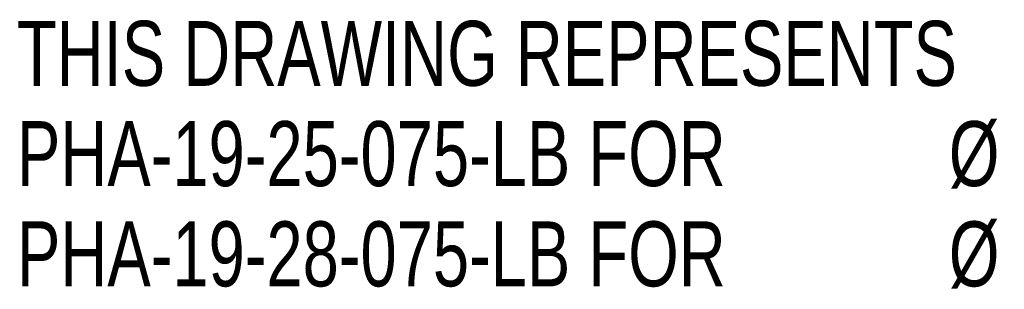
# Model space of a CAD drawing. Header units: inches. Extents: x 1.8 to 14.2, y 0.2 to 10.6.
# Tile 11 of 39: x 1.774 to 4.62, y 8.545 to 9.323. Entities that reach past the tile are written whole.
import ezdxf

# ---------------------------------------------------------------- set-up
doc = ezdxf.new("R2010")
doc.units = ezdxf.units.IN
doc.header["$MEASUREMENT"] = 0
doc.layers.add('FORMAT', color=7, linetype='Continuous')
doc.styles.add('SLDTEXTSTYLE0', font='TXT', dxfattribs={"width": 0.75})

# ---------------------------------------------------------------- blocks, each defined once
blk = doc.blocks.new('SW_NOTE_0')
at = {"layer": 'FORMAT', "color": 0, "char_height": 0.1875, "attachment_point": 1, "style": 'SLDTEXTSTYLE0'}
for s, insert in [('THIS DRAWING REPRESENTS', (0, 0.2417)), ('PHA-19-25-075-LB FOR', (0, -0.0477)), ('%%c', (2.6931, -0.0477)), ('PHA-19-28-075-LB FOR', (0, -0.337)), ('%%c', (2.6931, -0.337))]:
    blk.add_mtext(s, dxfattribs=dict(at, insert=insert))

msp = doc.modelspace()

# ---------------------------------------------------------------- block references
at = {"layer": 'FORMAT'}
msp.add_blockref('SW_NOTE_0', (1.7661, 9.0775), dxfattribs=at)

doc.saveas('drawing.dxf')
